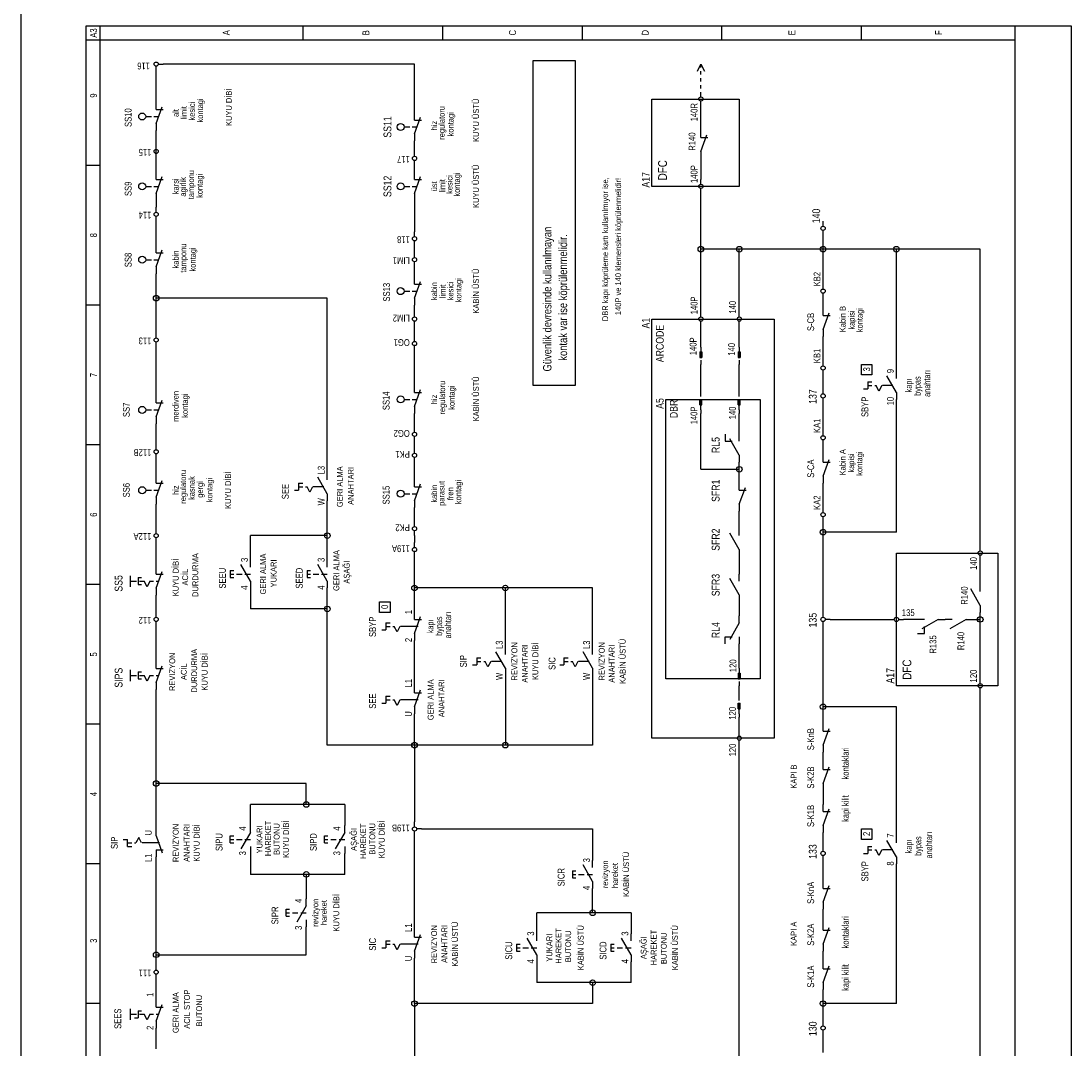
# Model space of a CAD drawing. Header units: centimetres. Extents: x 0 to 12309, y -30 to 2970.
# Tile 19 of 28: x 10194 to 10905, y 323 to 1019. Entities that reach past the tile are written whole.
import ezdxf
from ezdxf.enums import TextEntityAlignment as Align

# ---------------------------------------------------------------- set-up
doc = ezdxf.new("R2010")
doc.units = ezdxf.units.CM
for name, color, linetype in [('ASN-CERCEVE', 7, 'CONTINUOUS'), ('ASN-ELEKTRIK', 3, 'CONTINUOUS'), ('ASN-ELEKTRIK-YAZI', 4, 'CONTINUOUS')]:
    doc.layers.add(name, color=color, linetype=linetype)
doc.styles.get("Standard").update_dxf_attribs({"font": 'arial.ttf', "width": 0.8})

msp = doc.modelspace()

# ---------------------------------------------------------------- linework, layer by layer
at = {"layer": 'ASN-CERCEVE'}
msp.add_line((10193.9, 0), (10193.9, 2970), dxfattribs=at)
at = {"layer": 'ASN-ELEKTRIK'}
for p, q in [((10238.13, 70.2), (10238.13, 1015.95)), ((10238.13, 1015.95), (10904.89, 1015.95)), ((10247.59, 79.66), (10247.59, 1015.95)), ((10384.72, 1015.95), (10384.72, 1006.5)), ((10479.3, 1015.95), (10479.3, 1006.5)), ((10573.88, 1015.95), (10573.88, 1006.5)), ((10668.45, 1006.5), (10668.45, 1015.95)), ((10763.03, 1006.5), (10763.03, 1015.95)), ((10867.06, 70.2), (10867.06, 1015.95)), ((10904.89, 1015.95), (10904.89, 70.2)), ((10238.13, 1006.5), (10867.06, 1006.5)), ((10285.42, 985.22), (10285.42, 988.53)), ((10286.84, 989.94), (10290.15, 989.94)), ((10460.38, 989.94), (10290.15, 989.94)), ((10460.38, 956.84), (10460.38, 989.94)), ((10540.77, 772.42), (10540.77, 992.31)), ((10540.77, 992.31), (10569.15, 992.31)), ((10569.15, 992.31), (10569.15, 772.42)), ((10651.9, 985.22), (10654.26, 989.94)), ((10654.26, 987.58), (10654.26, 989.94)), ((10654.26, 989.94), (10656.63, 985.22)), ((10285.42, 963.94), (10285.42, 985.22)), ((10654.26, 982.85), (10654.26, 985.22)), ((10654.26, 978.12), (10654.26, 980.49)), ((10654.26, 973.39), (10654.26, 975.76)), ((10654.26, 967.72), (10654.26, 971.03)), ((10285.42, 959.21), (10285.42, 963.94)), ((10285.42, 949.75), (10289.55, 961.1)), ((10621.16, 907.19), (10621.16, 966.3)), ((10621.16, 966.3), (10680.27, 966.3)), ((10654.26, 961.57), (10654.26, 964.88)), ((10654.26, 945.02), (10654.26, 961.57)), ((10680.27, 966.3), (10680.27, 907.19)), ((10278.33, 954.48), (10282.22, 954.48)), ((10283.91, 954.48), (10287.14, 954.48)), ((10285.42, 959.21), (10290.15, 959.21)), ((10460.38, 952.11), (10460.38, 956.84)), ((10460.38, 942.66), (10464.52, 954.01)), ((10285.42, 949.75), (10285.42, 945.02)), ((10453.29, 947.39), (10457.18, 947.39)), ((10458.87, 947.39), (10462.11, 947.39)), ((10460.38, 952.11), (10465.11, 952.11)), ((10285.42, 935.56), (10285.42, 945.02)), ((10460.38, 942.66), (10460.38, 937.93)), ((10654.26, 940.29), (10654.26, 945.02)), ((10654.26, 930.84), (10658.39, 942.18)), ((10654.26, 940.29), (10658.99, 940.29)), ((10285.42, 932.25), (10285.42, 935.56)), ((10285.42, 926.11), (10285.42, 933.2)), ((10460.38, 930.84), (10460.38, 937.93)), ((10285.42, 926.11), (10285.42, 929.42)), ((10285.42, 916.65), (10285.42, 926.11)), ((10460.38, 927.52), (10460.38, 930.84)), ((10460.38, 921.38), (10460.38, 924.69)), ((10654.26, 930.84), (10654.26, 926.11)), ((10654.26, 926.11), (10654.26, 911.92)), ((10247.59, 921.38), (10238.13, 921.38)), ((10460.38, 916.65), (10460.38, 921.38)), ((10285.42, 911.92), (10285.42, 916.65)), ((10285.42, 902.46), (10289.55, 913.81)), ((10285.42, 911.92), (10290.15, 911.92)), ((10460.38, 911.92), (10460.38, 916.65)), ((10460.38, 902.46), (10464.52, 913.81)), ((10460.38, 911.92), (10465.11, 911.92)), ((10654.26, 908.61), (10654.26, 911.92)), ((10278.33, 907.19), (10282.22, 907.19)), ((10283.91, 907.19), (10287.14, 907.19)), ((10453.29, 907.19), (10457.18, 907.19)), ((10458.87, 907.19), (10462.11, 907.19)), ((10680.27, 907.19), (10621.16, 907.19)), ((10654.26, 902.46), (10654.26, 905.77)), ((10285.42, 902.46), (10285.42, 897.73)), ((10285.42, 897.73), (10285.42, 893)), ((10460.38, 902.46), (10460.38, 897.73)), ((10460.38, 897.73), (10460.38, 876.45)), ((10654.26, 864.63), (10654.26, 902.46)), ((10285.42, 889.69), (10285.42, 893)), ((10285.42, 883.55), (10285.42, 886.86)), ((10285.42, 867), (10285.42, 883.55)), ((10285.42, 867), (10285.42, 883.55)), ((10737.02, 880.24), (10737.02, 883.55)), ((10460.38, 873.14), (10460.38, 876.45)), ((10737.02, 874.09), (10737.02, 877.4)), ((10460.38, 867), (10460.38, 870.31)), ((10737.02, 864.63), (10737.02, 874.09)), ((10285.42, 862.27), (10285.42, 867)), ((10285.42, 852.81), (10289.55, 864.16)), ((10285.42, 862.27), (10290.15, 862.27)), ((10460.38, 862.27), (10460.38, 867)), ((10460.38, 858.96), (10460.38, 862.27)), ((10654.26, 822.07), (10654.26, 864.63)), ((10680.27, 864.63), (10654.26, 864.63)), ((10680.27, 822.07), (10680.27, 864.63)), ((10737.02, 864.63), (10680.27, 864.63)), ((10737.02, 840.99), (10737.02, 864.63)), ((10786.67, 864.63), (10737.02, 864.63)), ((10786.67, 781.88), (10786.67, 864.63)), ((10843.42, 864.63), (10786.67, 864.63)), ((10843.42, 663.66), (10843.42, 864.63)), ((10278.33, 857.54), (10282.22, 857.54)), ((10283.91, 857.54), (10287.14, 857.54)), ((10460.38, 852.81), (10460.38, 856.12)), ((10285.42, 852.81), (10285.42, 848.08)), ((10285.42, 831.53), (10285.42, 848.08)), ((10460.38, 845.72), (10460.38, 852.81)), ((10460.38, 840.99), (10460.38, 845.72)), ((10460.38, 831.53), (10464.52, 842.88)), ((10460.38, 840.99), (10465.11, 840.99)), ((10737.02, 837.68), (10737.02, 840.99)), ((10453.29, 836.26), (10457.18, 836.26)), ((10458.87, 836.26), (10462.11, 836.26)), ((10737.02, 831.53), (10737.02, 834.84)), ((10247.59, 826.8), (10238.13, 826.8)), ((10401.27, 831.53), (10285.42, 831.53)), ((10285.42, 807.89), (10285.42, 831.53)), ((10401.27, 713.31), (10401.27, 831.53)), ((10460.38, 831.53), (10460.38, 826.8)), ((10460.38, 822.07), (10460.38, 826.8)), ((10737.02, 824.44), (10737.02, 831.53)), ((10460.38, 818.76), (10460.38, 822.07)), ((10654.26, 818.76), (10654.26, 822.07)), ((10680.27, 818.76), (10680.27, 822.07)), ((10737.02, 819.71), (10737.02, 824.44)), ((10737.02, 810.25), (10741.15, 821.6)), ((10737.02, 819.71), (10741.75, 819.71)), ((10460.38, 812.62), (10460.38, 815.93)), ((10460.38, 805.52), (10460.38, 812.62)), ((10621.16, 533.62), (10621.16, 817.34)), ((10621.16, 817.34), (10703.92, 817.34)), ((10654.26, 812.62), (10654.26, 815.93)), ((10654.26, 800.79), (10654.26, 812.62)), ((10680.27, 812.62), (10680.27, 815.93)), ((10680.27, 800.79), (10680.27, 812.62)), ((10703.92, 817.34), (10703.92, 533.62)), ((10285.42, 804.58), (10285.42, 807.89)), ((10460.38, 802.21), (10460.38, 805.52)), ((10737.02, 810.25), (10737.02, 805.52)), ((10737.02, 788.97), (10737.02, 805.52)), ((10285.42, 798.43), (10285.42, 801.74)), ((10285.42, 765.33), (10285.42, 798.43)), ((10460.38, 796.07), (10460.38, 799.38)), ((10654.26, 798.43), (10654.26, 800.79)), ((10654.26, 798.43), (10654.26, 791.34)), ((10680.27, 798.43), (10680.27, 800.79)), ((10680.27, 798.43), (10680.27, 791.34)), ((10460.38, 772.42), (10460.38, 796.07)), ((10653.55, 795.12), (10653.55, 791.34)), ((10653.55, 795.12), (10654.97, 795.12)), ((10653.55, 791.34), (10654.97, 791.34)), ((10653.79, 795.12), (10653.79, 791.34)), ((10654.03, 795.12), (10654.03, 791.34)), ((10654.26, 789.44), (10654.26, 786.61)), ((10654.5, 795.12), (10654.5, 791.34)), ((10654.74, 795.12), (10654.74, 791.34)), ((10654.97, 795.12), (10654.97, 791.34)), ((10679.56, 795.12), (10679.56, 791.34)), ((10679.56, 795.12), (10680.98, 795.12)), ((10679.56, 791.34), (10680.98, 791.34)), ((10679.8, 795.12), (10679.8, 791.34)), ((10680.04, 795.12), (10680.04, 791.34)), ((10680.27, 789.44), (10680.27, 786.61)), ((10680.51, 795.12), (10680.51, 791.34)), ((10680.75, 795.12), (10680.75, 791.34)), ((10680.98, 795.12), (10680.98, 791.34)), ((10654.26, 767.69), (10654.26, 786.61)), ((10680.27, 767.69), (10680.27, 786.61)), ((10737.02, 785.66), (10737.02, 788.97)), ((10737.02, 779.51), (10737.02, 782.82)), ((10763.03, 779.51), (10763.03, 786.61)), ((10763.03, 786.61), (10770.12, 786.61)), ((10770.12, 786.61), (10770.12, 779.51)), ((10737.02, 770.06), (10737.02, 779.51)), ((10770.12, 779.51), (10763.03, 779.51)), ((10786.67, 767.69), (10780.21, 778.88)), ((10786.67, 777.15), (10786.67, 781.88)), ((10460.38, 767.69), (10460.38, 772.42)), ((10460.38, 758.23), (10464.52, 769.58)), ((10569.15, 772.42), (10540.77, 772.42)), ((10737.02, 766.75), (10737.02, 770.06)), ((10764.44, 770.06), (10767.28, 770.06)), ((10767.28, 774.79), (10770.12, 774.79)), ((10767.28, 774.79), (10767.28, 770.06)), ((10767.28, 772.42), (10770.12, 772.42)), ((10772.01, 772.42), (10772.96, 772.42)), ((10774.85, 768.64), (10772.96, 772.42)), ((10776.74, 772.42), (10774.85, 768.64)), ((10784.31, 772.42), (10777.21, 772.42)), ((10285.42, 760.6), (10285.42, 765.33)), ((10285.42, 751.14), (10289.55, 762.49)), ((10453.29, 762.96), (10457.18, 762.96)), ((10458.87, 762.96), (10462.11, 762.96)), ((10460.38, 767.69), (10465.11, 767.69)), ((10630.62, 573.81), (10630.62, 762.96)), ((10630.62, 762.96), (10694.46, 762.96)), ((10653.55, 762.96), (10654.97, 762.96)), ((10653.55, 759.18), (10653.55, 762.96)), ((10653.79, 759.18), (10653.79, 762.96)), ((10654.03, 759.18), (10654.03, 762.96)), ((10654.26, 764.86), (10654.26, 767.69)), ((10654.26, 755.87), (10654.26, 762.96)), ((10654.5, 759.18), (10654.5, 762.96)), ((10654.74, 759.18), (10654.74, 762.96)), ((10654.97, 759.18), (10654.97, 762.96)), ((10679.56, 762.96), (10680.98, 762.96)), ((10679.56, 759.18), (10679.56, 762.96)), ((10679.8, 759.18), (10679.8, 762.96)), ((10680.04, 759.18), (10680.04, 762.96)), ((10680.27, 764.86), (10680.27, 767.69)), ((10680.27, 755.87), (10680.27, 762.96)), ((10680.51, 759.18), (10680.51, 762.96)), ((10680.75, 759.18), (10680.75, 762.96)), ((10680.98, 759.18), (10680.98, 762.96)), ((10694.46, 762.96), (10694.46, 573.81)), ((10737.02, 760.6), (10737.02, 763.91)), ((10786.67, 767.69), (10786.67, 762.96)), ((10786.67, 673.12), (10786.67, 762.96)), ((10278.33, 755.87), (10282.22, 755.87)), ((10283.91, 755.87), (10287.14, 755.87)), ((10285.42, 760.6), (10290.15, 760.6)), ((10460.38, 758.23), (10460.38, 753.51)), ((10653.55, 759.18), (10654.97, 759.18)), ((10654.26, 755.87), (10654.26, 753.51)), ((10679.56, 759.18), (10680.98, 759.18)), ((10680.27, 755.87), (10680.27, 753.51)), ((10737.02, 741.68), (10737.02, 760.6)), ((10285.42, 751.14), (10285.42, 746.41)), ((10460.38, 744.05), (10460.38, 753.51)), ((10654.26, 715.68), (10654.26, 753.51)), ((10680.27, 739.32), (10680.27, 753.51)), ((10285.42, 732.23), (10285.42, 746.41)), ((10460.38, 740.74), (10460.38, 744.05)), ((10737.02, 738.37), (10737.02, 741.68)), ((10460.38, 734.59), (10460.38, 737.9)), ((10460.38, 729.86), (10460.38, 734.59)), ((10670.81, 739.32), (10670.81, 734.59)), ((10670.81, 734.59), (10675.54, 734.59)), ((10680.27, 725.13), (10673.81, 736.32)), ((10680.27, 734.59), (10680.27, 739.32)), ((10737.02, 732.23), (10737.02, 735.54)), ((10247.59, 732.23), (10238.13, 732.23)), ((10285.42, 728.92), (10285.42, 732.23)), ((10285.42, 722.77), (10285.42, 726.08)), ((10460.38, 726.55), (10460.38, 729.86)), ((10737.02, 725.13), (10737.02, 732.23)), ((10285.42, 710.95), (10285.42, 722.77)), ((10460.38, 720.4), (10460.38, 723.71)), ((10460.38, 708.58), (10460.38, 720.4)), ((10680.27, 725.13), (10680.27, 720.4)), ((10680.27, 715.68), (10680.27, 720.4)), ((10737.02, 720.4), (10737.02, 725.13)), ((10737.02, 710.95), (10741.15, 722.3)), ((10737.02, 720.4), (10741.75, 720.4)), ((10401.27, 708.58), (10401.27, 713.31)), ((10654.26, 715.68), (10680.27, 715.68)), ((10680.27, 706.22), (10680.27, 715.68)), ((10285.42, 706.22), (10285.42, 710.95)), ((10285.42, 696.76), (10289.55, 708.11)), ((10285.42, 706.22), (10290.15, 706.22)), ((10381.89, 706.22), (10384.72, 706.22)), ((10381.89, 706.22), (10381.89, 701.49)), ((10401.27, 699.13), (10394.82, 710.31)), ((10460.38, 703.85), (10460.38, 708.58)), ((10460.38, 694.4), (10464.52, 705.75)), ((10680.27, 701.49), (10680.27, 706.22)), ((10737.02, 710.95), (10737.02, 706.22)), ((10737.02, 689.67), (10737.02, 706.22)), ((10278.33, 701.49), (10282.22, 701.49)), ((10283.91, 701.49), (10287.14, 701.49)), ((10379.05, 701.49), (10381.89, 701.49)), ((10381.89, 703.85), (10384.72, 703.85)), ((10386.62, 703.85), (10387.56, 703.85)), ((10389.45, 700.07), (10387.56, 703.85)), ((10391.34, 703.85), (10389.45, 700.07)), ((10398.91, 703.85), (10391.82, 703.85)), ((10401.27, 699.13), (10401.27, 694.4)), ((10453.29, 699.13), (10457.18, 699.13)), ((10458.87, 699.13), (10462.11, 699.13)), ((10460.38, 703.85), (10465.11, 703.85)), ((10680.27, 692.03), (10684.4, 703.38)), ((10680.27, 701.49), (10685, 701.49)), ((10285.42, 696.76), (10285.42, 692.03)), ((10285.42, 675.48), (10285.42, 692.03)), ((10401.27, 670.75), (10401.27, 694.4)), ((10460.38, 694.4), (10460.38, 689.67)), ((10460.38, 680.21), (10460.38, 689.67)), ((10680.27, 692.03), (10680.27, 687.3)), ((10737.02, 686.36), (10737.02, 689.67)), ((10680.27, 675.48), (10680.27, 687.3)), ((10737.02, 680.21), (10737.02, 683.52)), ((10285.42, 672.17), (10285.42, 675.48)), ((10460.38, 676.9), (10460.38, 680.21)), ((10680.27, 670.75), (10680.27, 675.48)), ((10737.02, 673.12), (10737.02, 680.21)), ((10285.42, 666.02), (10285.42, 669.33)), ((10349.26, 654.2), (10349.26, 670.75)), ((10401.27, 670.75), (10349.26, 670.75)), ((10401.27, 654.2), (10401.27, 670.75)), ((10460.38, 670.75), (10460.38, 674.06)), ((10460.38, 670.75), (10460.38, 666.02)), ((10680.27, 661.3), (10673.81, 672.48)), ((10786.67, 673.12), (10737.02, 673.12)), ((10737.02, 618.74), (10737.02, 673.12)), ((10285.42, 649.38), (10285.42, 666.02)), ((10460.38, 662.71), (10460.38, 666.02)), ((10680.27, 661.3), (10680.27, 656.57)), ((10843.42, 660.35), (10843.42, 663.66)), ((10349.26, 649.47), (10349.26, 654.2)), ((10401.27, 649.47), (10401.27, 654.2)), ((10460.38, 656.57), (10460.38, 659.88)), ((10460.38, 635.29), (10460.38, 656.57)), ((10680.27, 656.57), (10680.27, 644.74)), ((10786.67, 569.08), (10786.67, 658.93)), ((10786.67, 658.93), (10855.24, 658.93)), ((10843.42, 654.2), (10843.42, 657.51)), ((10843.42, 637.65), (10843.42, 654.2)), ((10855.24, 658.93), (10855.24, 569.08)), ((10285.42, 644.65), (10285.42, 649.38)), ((10335.55, 647.11), (10337.91, 647.11)), ((10335.55, 647.11), (10335.55, 642.38)), ((10349.26, 640.02), (10342.8, 651.2)), ((10387.56, 647.11), (10389.93, 647.11)), ((10387.56, 647.11), (10387.56, 642.38)), ((10401.27, 640.02), (10394.82, 651.2)), ((10268, 636.06), (10268, 643.62)), ((10268.02, 639.92), (10272.18, 639.92)), ((10273.13, 642.29), (10275.49, 642.29)), ((10273.13, 642.29), (10273.13, 637.56)), ((10274.07, 639.92), (10277.38, 639.92)), ((10279.27, 636.14), (10277.38, 639.92)), ((10281.16, 639.92), (10279.27, 636.14)), ((10281.16, 639.92), (10283.53, 639.92)), ((10285.42, 635.19), (10289.55, 646.54)), ((10285.42, 644.65), (10290.15, 644.65)), ((10285.42, 639.92), (10287.12, 639.92)), ((10335.55, 644.74), (10337.91, 644.74)), ((10335.55, 642.38), (10337.91, 642.38)), ((10339.8, 644.74), (10343.58, 644.74)), ((10345.48, 644.74), (10349.26, 644.74)), ((10349.26, 640.02), (10349.26, 635.29)), ((10387.56, 644.74), (10389.93, 644.74)), ((10387.56, 642.38), (10389.93, 642.38)), ((10391.82, 644.74), (10395.6, 644.74)), ((10397.49, 644.74), (10401.27, 644.74)), ((10401.27, 640.02), (10401.27, 635.29)), ((10680.27, 630.56), (10673.81, 641.75)), ((10680.27, 640.02), (10680.27, 644.74)), ((10247.59, 637.65), (10238.13, 637.65)), ((10273.13, 637.56), (10275.49, 637.56)), ((10285.42, 635.19), (10285.42, 630.46)), ((10349.26, 635.29), (10349.26, 621.1)), ((10401.27, 621.1), (10401.27, 635.29)), ((10460.38, 618.74), (10460.38, 635.29)), ((10521.86, 635.29), (10460.38, 635.29)), ((10580.97, 635.29), (10521.86, 635.29)), ((10521.86, 595.09), (10521.86, 635.29)), ((10580.97, 595.09), (10580.97, 635.29)), ((10843.42, 623.46), (10836.96, 634.65)), ((10843.42, 632.92), (10843.42, 637.65)), ((10285.42, 618.74), (10285.42, 630.46)), ((10436.74, 618.74), (10436.74, 625.83)), ((10436.74, 625.83), (10443.83, 625.83)), ((10443.83, 625.83), (10443.83, 618.74)), ((10680.27, 630.56), (10680.27, 625.83)), ((10680.27, 625.83), (10680.27, 616.37)), ((10285.42, 615.43), (10285.42, 618.74)), ((10401.27, 621.1), (10349.26, 621.1)), ((10401.27, 528.89), (10401.27, 621.1)), ((10443.83, 618.74), (10436.74, 618.74)), ((10460.38, 614.01), (10460.38, 618.74)), ((10737.02, 615.43), (10737.02, 618.74)), ((10843.42, 623.46), (10843.42, 618.74)), ((10843.42, 614.01), (10843.42, 618.74)), ((10285.42, 609.28), (10285.42, 612.59)), ((10441, 611.64), (10443.83, 611.64)), ((10441, 611.64), (10441, 606.91)), ((10460.38, 604.55), (10464.52, 615.9)), ((10460.38, 614.01), (10465.11, 614.01)), ((10680.27, 611.64), (10673.81, 600.45)), ((10680.27, 611.64), (10680.27, 616.37)), ((10737.02, 609.28), (10737.02, 612.59)), ((10741.75, 614.01), (10738.44, 614.01)), ((10741.75, 614.01), (10781.94, 614.01)), ((10781.94, 614.01), (10785.25, 614.01)), ((10788.09, 614.01), (10791.4, 614.01)), ((10800.86, 614.01), (10791.4, 614.01)), ((10805.58, 614.01), (10800.86, 614.01)), ((10815.04, 614.01), (10803.85, 607.55)), ((10815.04, 614.01), (10819.77, 614.01)), ((10824.5, 614.01), (10819.77, 614.01)), ((10833.96, 614.01), (10822.77, 607.55)), ((10833.96, 614.01), (10838.69, 614.01)), ((10838.69, 614.01), (10843.42, 614.01)), ((10843.42, 573.81), (10843.42, 614.01)), ((10285.42, 585.54), (10285.42, 609.28)), ((10438.16, 606.91), (10441, 606.91)), ((10441, 609.28), (10443.83, 609.28)), ((10445.73, 609.28), (10446.67, 609.28)), ((10448.56, 605.5), (10446.67, 609.28)), ((10450.45, 609.28), (10448.56, 605.5)), ((10462.75, 609.28), (10450.93, 609.28)), ((10460.38, 604.55), (10460.38, 599.82)), ((10737.02, 554.9), (10737.02, 609.28)), ((10800.86, 604.55), (10805.58, 604.55)), ((10805.58, 604.55), (10805.58, 609.28)), ((10460.38, 569.08), (10460.38, 599.82)), ((10670.81, 597.46), (10670.81, 602.19)), ((10670.81, 602.19), (10675.54, 602.19)), ((10680.27, 602.19), (10680.27, 597.46)), ((10680.27, 583.27), (10680.27, 597.46)), ((10521.86, 580.91), (10515.4, 592.09)), ((10521.86, 590.36), (10521.86, 595.09)), ((10580.97, 580.91), (10574.51, 592.09)), ((10580.97, 590.36), (10580.97, 595.09)), ((10285.42, 580.81), (10285.42, 585.54)), ((10499.63, 583.27), (10502.47, 583.27)), ((10502.47, 588), (10505.31, 588)), ((10502.47, 588), (10502.47, 583.27)), ((10502.47, 585.63), (10505.31, 585.63)), ((10507.2, 585.63), (10508.15, 585.63)), ((10510.04, 581.85), (10508.15, 585.63)), ((10511.93, 585.63), (10510.04, 581.85)), ((10519.49, 585.63), (10512.4, 585.63)), ((10558.74, 583.27), (10561.58, 583.27)), ((10561.58, 588), (10564.42, 588)), ((10561.58, 588), (10561.58, 583.27)), ((10561.58, 585.63), (10564.42, 585.63)), ((10566.31, 585.63), (10567.25, 585.63)), ((10569.15, 581.85), (10567.25, 585.63)), ((10571.04, 585.63), (10569.15, 581.85)), ((10578.6, 585.63), (10571.51, 585.63)), ((10680.27, 580.91), (10680.27, 583.27)), ((10268, 572.22), (10268, 579.79)), ((10268.02, 576.08), (10272.18, 576.08)), ((10273.13, 578.45), (10275.49, 578.45)), ((10273.13, 578.45), (10273.13, 573.72)), ((10274.07, 576.08), (10277.38, 576.08)), ((10279.27, 572.3), (10277.38, 576.08)), ((10281.16, 576.08), (10279.27, 572.3)), ((10281.16, 576.08), (10283.53, 576.08)), ((10285.42, 571.35), (10289.55, 582.7)), ((10285.42, 580.81), (10290.15, 580.81)), ((10285.42, 576.08), (10287.12, 576.08)), ((10521.86, 580.91), (10521.86, 576.18)), ((10521.86, 576.18), (10521.86, 528.89)), ((10580.97, 580.91), (10580.97, 576.18)), ((10580.97, 576.18), (10580.97, 528.89)), ((10679.56, 577.6), (10679.56, 573.81)), ((10679.56, 577.6), (10680.98, 577.6)), ((10679.8, 577.6), (10679.8, 573.81)), ((10680.04, 577.6), (10680.04, 573.81)), ((10680.27, 580.91), (10680.27, 573.81)), ((10680.51, 577.6), (10680.51, 573.81)), ((10680.75, 577.6), (10680.75, 573.81)), ((10680.98, 577.6), (10680.98, 573.81)), ((10273.13, 573.72), (10275.49, 573.72)), ((10285.42, 571.35), (10285.42, 566.63)), ((10460.38, 564.36), (10460.38, 569.08)), ((10694.46, 573.81), (10630.62, 573.81)), ((10679.56, 573.81), (10680.98, 573.81)), ((10680.27, 571.92), (10680.27, 569.08)), ((10680.27, 561.99), (10680.27, 569.08)), ((10855.24, 569.08), (10786.67, 569.08)), ((10843.42, 570.5), (10843.42, 573.81)), ((10285.42, 502.88), (10285.42, 566.63)), ((10441, 561.99), (10443.83, 561.99)), ((10441, 561.99), (10441, 557.26)), ((10460.38, 554.9), (10464.52, 566.25)), ((10460.38, 564.36), (10465.11, 564.36)), ((10680.27, 559.15), (10680.27, 561.99)), ((10843.42, 564.36), (10843.42, 567.67)), ((10843.42, 117.49), (10843.42, 564.36)), ((10438.16, 557.26), (10441, 557.26)), ((10441, 559.63), (10443.83, 559.63)), ((10445.73, 559.63), (10446.67, 559.63)), ((10448.56, 555.84), (10446.67, 559.63)), ((10450.45, 559.63), (10448.56, 555.84)), ((10462.75, 559.63), (10450.93, 559.63)), ((10460.38, 554.9), (10460.38, 550.17)), ((10679.56, 557.26), (10680.98, 557.26)), ((10679.56, 553.48), (10679.56, 557.26)), ((10679.8, 553.48), (10679.8, 557.26)), ((10680.04, 553.48), (10680.04, 557.26)), ((10680.27, 550.17), (10680.27, 557.26)), ((10680.51, 553.48), (10680.51, 557.26)), ((10680.75, 553.48), (10680.75, 557.26)), ((10680.98, 553.48), (10680.98, 557.26)), ((10786.67, 554.9), (10737.02, 554.9)), ((10737.02, 543.08), (10737.02, 554.9)), ((10786.67, 467.42), (10786.67, 554.9)), ((10460.38, 528.89), (10460.38, 550.17)), ((10460.38, 528.89), (10460.38, 550.17)), ((10460.38, 528.89), (10460.38, 550.17)), ((10679.56, 553.48), (10680.98, 553.48)), ((10680.27, 550.17), (10680.27, 547.8)), ((10680.27, 538.35), (10680.27, 547.8)), ((10247.59, 543.08), (10238.13, 543.08)), ((10737.02, 538.35), (10737.02, 543.08)), ((10703.92, 533.62), (10621.16, 533.62)), ((10680.27, 535.04), (10680.27, 538.35)), ((10737.02, 528.89), (10741.15, 540.24)), ((10737.02, 538.35), (10741.75, 538.35)), ((10460.38, 528.89), (10401.27, 528.89)), ((10521.86, 528.89), (10460.38, 528.89)), ((10460.38, 528.89), (10460.38, 476.87)), ((10580.97, 528.89), (10521.86, 528.89)), ((10680.27, 528.89), (10680.27, 532.2)), ((10680.27, 117.49), (10680.27, 528.89)), ((10737.02, 528.89), (10737.02, 524.16)), ((10737.02, 517.07), (10737.02, 524.16)), ((10737.02, 512.34), (10737.02, 517.07)), ((10737.02, 502.88), (10741.15, 514.23)), ((10737.02, 512.34), (10741.75, 512.34)), ((10387.09, 502.88), (10285.42, 502.88)), ((10285.42, 472.14), (10285.42, 502.88)), ((10387.09, 488.69), (10387.09, 502.88)), ((10737.02, 502.88), (10737.02, 498.15)), ((10737.02, 498.15), (10737.02, 488.69)), ((10349.26, 474.51), (10349.26, 488.69)), ((10387.09, 488.69), (10349.26, 488.69)), ((10413.1, 488.69), (10387.09, 488.69)), ((10413.1, 488.69), (10413.1, 474.51)), ((10737.02, 483.97), (10737.02, 488.69)), ((10737.02, 474.51), (10741.15, 485.86)), ((10737.02, 483.97), (10741.75, 483.97)), ((10460.38, 473.56), (10460.38, 476.87)), ((10285.42, 467.42), (10285.42, 472.14)), ((10349.26, 469.78), (10342.8, 458.59)), ((10349.26, 469.78), (10349.26, 474.51)), ((10413.1, 469.78), (10406.64, 458.59)), ((10413.1, 469.78), (10413.1, 474.51)), ((10460.38, 467.42), (10460.38, 470.73)), ((10465.11, 472.14), (10461.8, 472.14)), ((10465.11, 472.14), (10580.97, 472.14)), ((10580.97, 472.14), (10580.97, 450.86)), ((10737.02, 474.51), (10737.02, 469.78)), ((10737.02, 460.32), (10737.02, 469.78)), ((10763.03, 465.05), (10763.03, 472.14)), ((10763.03, 472.14), (10770.12, 472.14)), ((10770.12, 472.14), (10770.12, 465.05)), ((10263.19, 465.05), (10266.03, 465.05)), ((10266.03, 460.32), (10266.03, 465.05)), ((10266.03, 462.69), (10268.87, 462.69)), ((10270.76, 462.69), (10271.71, 462.69)), ((10273.6, 466.47), (10271.71, 462.69)), ((10275.49, 462.69), (10273.6, 466.47)), ((10287.78, 462.69), (10275.96, 462.69)), ((10285.42, 467.42), (10289.55, 456.07)), ((10335.55, 467.42), (10337.91, 467.42)), ((10335.55, 462.69), (10335.55, 467.42)), ((10335.55, 465.05), (10337.91, 465.05)), ((10335.55, 462.69), (10337.91, 462.69)), ((10339.8, 465.05), (10343.58, 465.05)), ((10345.48, 465.05), (10349.26, 465.05)), ((10399.38, 467.42), (10401.75, 467.42)), ((10399.38, 462.69), (10399.38, 467.42)), ((10399.38, 465.05), (10401.75, 465.05)), ((10399.38, 462.69), (10401.75, 462.69)), ((10403.64, 465.05), (10407.42, 465.05)), ((10409.31, 465.05), (10413.1, 465.05)), ((10460.38, 403.58), (10460.38, 467.42)), ((10770.12, 465.05), (10763.03, 465.05)), ((10786.67, 453.23), (10780.21, 464.42)), ((10786.67, 462.69), (10786.67, 467.42)), ((10266.03, 460.32), (10268.87, 460.32)), ((10285.42, 457.96), (10285.42, 453.23)), ((10285.42, 457.96), (10290.15, 457.96)), ((10349.26, 460.32), (10349.26, 455.59)), ((10349.26, 455.59), (10349.26, 441.41)), ((10413.1, 460.32), (10413.1, 455.59)), ((10413.1, 441.41), (10413.1, 455.59)), ((10737.02, 457.01), (10737.02, 460.32)), ((10764.44, 455.59), (10767.28, 455.59)), ((10767.28, 460.32), (10770.12, 460.32)), ((10767.28, 460.32), (10767.28, 455.59)), ((10767.28, 457.96), (10770.12, 457.96)), ((10772.01, 457.96), (10772.96, 457.96)), ((10774.85, 454.17), (10772.96, 457.96)), ((10776.74, 457.96), (10774.85, 454.17)), ((10784.31, 457.96), (10777.21, 457.96)), ((10247.59, 448.5), (10238.13, 448.5)), ((10285.42, 387.03), (10285.42, 453.23)), ((10580.97, 446.14), (10580.97, 450.86)), ((10737.02, 450.86), (10737.02, 454.17)), ((10737.02, 436.68), (10737.02, 450.86)), ((10786.67, 453.23), (10786.67, 448.5)), ((10786.67, 353.92), (10786.67, 448.5)), ((10387.09, 441.41), (10349.26, 441.41)), ((10387.09, 441.41), (10387.09, 424.86)), ((10413.1, 441.41), (10387.09, 441.41)), ((10567.25, 443.77), (10569.62, 443.77)), ((10567.25, 443.77), (10567.25, 439.04)), ((10567.25, 441.41), (10569.62, 441.41)), ((10571.51, 441.41), (10575.29, 441.41)), ((10580.97, 436.68), (10574.51, 447.87)), ((10577.19, 441.41), (10580.97, 441.41)), ((10567.25, 439.04), (10569.62, 439.04)), ((10580.97, 436.68), (10580.97, 431.95)), ((10737.02, 431.95), (10737.02, 436.68)), ((10737.02, 422.49), (10741.15, 433.84)), ((10580.97, 415.4), (10580.97, 431.95)), ((10737.02, 431.95), (10741.75, 431.95)), ((10387.09, 420.13), (10380.63, 408.94)), ((10387.09, 420.13), (10387.09, 424.86)), ((10737.02, 422.49), (10737.02, 417.76)), ((10373.38, 417.76), (10375.74, 417.76)), ((10373.38, 413.03), (10373.38, 417.76)), ((10373.38, 415.4), (10375.74, 415.4)), ((10373.38, 413.03), (10375.74, 413.03)), ((10377.63, 415.4), (10381.41, 415.4)), ((10383.31, 415.4), (10387.09, 415.4)), ((10543.14, 401.21), (10543.14, 415.4)), ((10580.97, 415.4), (10543.14, 415.4)), ((10606.98, 415.4), (10580.97, 415.4)), ((10606.98, 415.4), (10606.98, 401.21)), ((10737.02, 408.31), (10737.02, 417.76)), ((10387.09, 410.67), (10387.09, 405.94)), ((10387.09, 387.03), (10387.09, 405.94)), ((10737.02, 403.58), (10737.02, 408.31)), ((10737.02, 394.12), (10741.15, 405.47)), ((10460.38, 398.85), (10460.38, 403.58)), ((10460.38, 389.39), (10464.52, 400.74)), ((10460.38, 398.85), (10465.11, 398.85)), ((10543.14, 387.03), (10536.68, 398.21)), ((10543.14, 396.48), (10543.14, 401.21)), ((10606.98, 387.03), (10600.52, 398.21)), ((10606.98, 396.48), (10606.98, 401.21)), ((10737.02, 403.58), (10741.75, 403.58)), ((10438.16, 391.76), (10441, 391.76)), ((10441, 396.48), (10443.83, 396.48)), ((10441, 396.48), (10441, 391.76)), ((10441, 394.12), (10443.83, 394.12)), ((10445.73, 394.12), (10446.67, 394.12)), ((10448.56, 390.34), (10446.67, 394.12)), ((10450.45, 394.12), (10448.56, 390.34)), ((10462.75, 394.12), (10450.93, 394.12)), ((10529.42, 394.12), (10531.79, 394.12)), ((10529.42, 394.12), (10529.42, 389.39)), ((10529.42, 391.76), (10531.79, 391.76)), ((10533.68, 391.76), (10537.46, 391.76)), ((10539.36, 391.76), (10543.14, 391.76)), ((10593.26, 394.12), (10595.63, 394.12)), ((10593.26, 394.12), (10593.26, 389.39)), ((10593.26, 391.76), (10595.63, 391.76)), ((10597.52, 391.76), (10601.3, 391.76)), ((10603.19, 391.76), (10606.98, 391.76)), ((10737.02, 394.12), (10737.02, 389.39)), ((10285.42, 387.03), (10387.09, 387.03)), ((10285.42, 379.93), (10285.42, 387.03)), ((10285.42, 379.93), (10285.42, 387.03)), ((10460.38, 389.39), (10460.38, 384.66)), ((10460.38, 353.92), (10460.38, 384.66)), ((10529.42, 389.39), (10531.79, 389.39)), ((10543.14, 387.03), (10543.14, 382.3)), ((10593.26, 389.39), (10595.63, 389.39)), ((10606.98, 387.03), (10606.98, 382.3)), ((10737.02, 382.3), (10737.02, 389.39)), ((10285.42, 376.62), (10285.42, 379.93)), ((10285.42, 377.57), (10285.42, 379.93)), ((10543.14, 382.3), (10543.14, 368.11)), ((10606.98, 368.11), (10606.98, 382.3)), ((10737.02, 377.57), (10737.02, 382.3)), ((10737.02, 368.11), (10741.15, 379.46)), ((10737.02, 377.57), (10741.75, 377.57)), ((10285.42, 370.48), (10285.42, 373.79)), ((10285.42, 356.19), (10285.42, 370.48)), ((10580.97, 368.11), (10543.14, 368.11)), ((10580.97, 368.11), (10580.97, 353.92)), ((10606.98, 368.11), (10580.97, 368.11)), ((10737.02, 368.11), (10737.02, 363.38)), ((10737.02, 353.92), (10737.02, 363.38)), ((10285.42, 351.47), (10285.42, 356.19)), ((10247.59, 353.92), (10238.13, 353.92)), ((10268, 342.87), (10268, 350.44)), ((10273.13, 349.1), (10275.49, 349.1)), ((10273.13, 349.1), (10273.13, 344.37)), ((10285.42, 342.01), (10289.55, 353.36)), ((10285.42, 351.47), (10290.15, 351.47)), ((10580.97, 353.92), (10460.38, 353.92)), ((10460.38, 353.92), (10460.38, 294.72)), ((10786.67, 353.92), (10737.02, 353.92)), ((10737.02, 342.1), (10737.02, 353.92)), ((10268.02, 346.74), (10272.18, 346.74)), ((10270.76, 344.37), (10273.13, 344.37)), ((10274.07, 346.74), (10277.38, 346.74)), ((10279.27, 342.95), (10277.38, 346.74)), ((10281.16, 346.74), (10279.27, 342.95)), ((10281.16, 346.74), (10283.53, 346.74)), ((10285.42, 346.74), (10287.12, 346.74)), ((10285.42, 342.01), (10285.42, 337.28)), ((10737.02, 338.79), (10737.02, 342.1)), ((10285.42, 323.19), (10285.42, 337.28)), ((10737.02, 332.65), (10737.02, 335.96)), ((10737.02, 320.82), (10737.02, 332.65))]:
    msp.add_line(p, q, dxfattribs=at)
for centre, radius in [((10285.42, 989.94), 1.42), ((10654.26, 966.3), 1.42), ((10275.96, 954.48), 2.36), ((10450.93, 947.39), 2.36), ((10285.42, 930.84), 1.42), ((10460.38, 926.11), 1.42), ((10275.96, 907.19), 2.36), ((10450.93, 907.19), 2.36), ((10654.26, 907.19), 1.42), ((10285.42, 888.28), 1.42), ((10737.02, 878.82), 1.42), ((10460.38, 871.73), 1.42), ((10654.26, 864.63), 1.89), ((10680.27, 864.63), 1.89), ((10737.02, 864.63), 1.89), ((10786.67, 864.63), 1.89), ((10275.96, 857.54), 2.36), ((10460.38, 857.54), 1.42), ((10285.42, 831.53), 1.89), ((10450.93, 836.26), 2.36), ((10737.02, 836.26), 1.42), ((10460.38, 817.34), 1.42), ((10654.26, 817.34), 1.42), ((10680.27, 817.34), 1.42), ((10285.42, 803.16), 1.42), ((10460.38, 800.79), 1.42), ((10737.02, 784.24), 1.42), ((10450.93, 762.96), 2.36), ((10737.02, 765.33), 1.42), ((10275.96, 755.87), 2.36), ((10460.38, 739.32), 1.42), ((10737.02, 736.96), 1.42), ((10285.42, 727.5), 1.42), ((10460.38, 725.13), 1.42), ((10680.27, 715.68), 1.89), ((10275.96, 701.49), 2.36), ((10450.93, 699.13), 2.36), ((10737.02, 684.94), 1.42), ((10460.38, 675.48), 1.42), ((10285.42, 670.75), 1.42), ((10401.27, 670.75), 1.89), ((10737.02, 673.12), 1.89), ((10460.38, 661.3), 1.42), ((10843.42, 658.93), 1.42), ((10460.38, 635.29), 1.89), ((10521.86, 635.29), 1.89), ((10401.27, 621.1), 1.89), ((10285.42, 614.01), 1.42), ((10737.02, 614.01), 1.42), ((10737.02, 614.01), 1.42), ((10786.67, 614.01), 1.42), ((10843.42, 614.01), 1.89), ((10843.42, 569.08), 1.42), ((10737.02, 554.9), 1.89), ((10680.27, 533.62), 1.42), ((10460.38, 528.89), 1.89), ((10521.86, 528.89), 1.89), ((10285.42, 502.88), 1.89), ((10387.09, 488.69), 1.89), ((10460.38, 472.14), 1.42), ((10737.02, 455.59), 1.42), ((10387.09, 441.41), 1.89), ((10580.97, 415.4), 1.89), ((10285.42, 387.03), 1.89), ((10285.42, 375.2), 1.42), ((10580.97, 368.11), 1.89), ((10460.38, 353.92), 1.89), ((10737.02, 353.92), 1.89), ((10737.02, 337.37), 1.42)]:
    msp.add_circle(centre, radius, dxfattribs=at)

# ---------------------------------------------------------------- texts
at = {"layer": 'ASN-ELEKTRIK-YAZI', "width": 0.8}
for s, height, rotation, p in [('A3', 4.634, 90, (10245.32, 1007.82)), ('116', 4.634, 180, (10281.26, 990.98)), ('115', 4.634, 180, (10282.2, 932.54)), ('117', 4.634, 180, (10457.17, 927.81)), ('DFC', 5.958, 90, (10631.28, 911.26)), ('140P', 4.634, 90, (10651.99, 909.46)), ('A17', 5.296, 90, (10619.65, 906.34)), ('114', 4.634, 180, (10282.2, 889.98)), ('140', 5.296, 90, (10735.03, 882.22)), ('Güvenlik devresinde kullanılmayan', 5.6745, 90, (10553.07, 781.88)), ('kontak var ise köprülenmelidir.', 5.6745, 90, (10563.71, 789.18)), ('118', 4.634, 180, (10457.17, 873.43)), ('LIM1', 4.634, 180, (10457.17, 859.24)), ('KB2', 4.634, 90, (10735.22, 839.48)), ('140P', 4.634, 90, (10651.99, 820.56)), ('140', 4.634, 90, (10678, 821.03)), ('LIM2', 4.634, 180, (10457.17, 820.28)), ('S-CB', 4.634, 90, (10730.96, 809.21)), ('113', 4.634, 180, (10282.2, 804.86)), ('OG1', 4.634, 180, (10457.17, 803.73)), ('KB1', 4.634, 90, (10735.22, 787.46)), ('9', 4.63, 90, (10784.87, 780.74)), ('DBR', 5.296, 90, (10638.56, 750.29)), ('KA1', 4.634, 90, (10735.22, 740.17)), ('OG2', 4.634, 180, (10457.17, 742.25)), ('RL5', 5.296, 90, (10666.94, 726.65)), ('112B', 4.634, 180, (10282.2, 729.2)), ('PK1', 4.634, 180, (10457.17, 728.07)), ('S-CA', 4.634, 90, (10730.96, 709.91)), ('L3', 4.634, 90, (10399.48, 712.18)), ('SFR1', 5.296, 90, (10666.94, 693.55)), ('KA2', 4.634, 90, (10735.22, 688.15)), ('PK2', 4.634, 180, (10457.17, 678.41)), ('112A', 4.634, 180, (10282.2, 672.45)), ('SFR2', 5.296, 90, (10666.94, 660.44)), ('119A', 4.634, 180, (10457.17, 664.23)), ('3', 4.63, 90, (10347.46, 652.88)), ('3', 4.63, 90, (10399.48, 652.88)), ('SFR3', 5.296, 90, (10666.94, 629.71)), ('1', 4.63, 90, (10458.59, 617.6)), ('112', 4.634, 180, (10282.2, 615.71)), ('RL4', 5.296, 90, (10666.94, 601.33)), ('L3', 4.634, 90, (10520.06, 593.96)), ('L3', 4.634, 90, (10579.17, 593.96)), ('DFC', 5.958, 90, (10796.79, 573.15)), ('A17', 5.296, 90, (10785.16, 570.6)), ('120', 4.634, 90, (10841.15, 571.35)), ('L1', 4.634, 90, (10458.59, 567.95)), ('S-KnB', 4.634, 90, (10730.96, 525.48)), ('kontaklari', 4.54, 90, (10754.42, 505.7)), ('S-K2B', 4.634, 90, (10730.96, 499.48)), ('kapi kilit', 4.54, 90, (10754.42, 476.93)), ('S-K1B', 4.634, 90, (10730.96, 473.47)), ('119B', 4.634, 180, (10457.17, 475.08)), ('7', 4.63, 90, (10784.87, 466.28)), ('3', 4.63, 90, (10346.23, 454.27)), ('3', 4.63, 90, (10410.07, 454.27)), ('133', 5.296, 90, (10732.67, 451.91)), ('L1', 4.634, 90, (10282.39, 449.73)), ('3', 4.63, 90, (10579.17, 449.54)), ('S-KnA', 4.634, 90, (10730.96, 421.45)), ('4', 4.63, 90, (10384.06, 422.11)), ('kontaklari', 4.54, 90, (10754.42, 391.3)), ('L1', 4.634, 90, (10458.59, 402.44)), ('S-K2A', 4.634, 90, (10730.96, 393.08)), ('3', 4.63, 90, (10541.34, 399.89)), ('3', 4.63, 90, (10605.18, 399.89)), ('111', 4.634, 180, (10282.2, 376.91)), ('S-K1A', 4.634, 90, (10730.96, 364.71)), ('kapi kilit', 4.54, 90, (10754.42, 362.53)), ('1', 4.63, 90, (10283.62, 358.46)), ('GERI ALMA', 3.972, 90, (10300.64, 333.97)), ('ACIL STOP', 3.972, 90, (10308.25, 336.94)), ('BUTONU', 3.972, 90, (10316.52, 338.38))]:
    msp.add_text(s, height=height, rotation=rotation, dxfattribs=at).set_placement(p)
for s, height, p in [('A', 4.63, (10335.17, 1011.22)), ('B', 4.63, (10429.74, 1011.22)), ('C', 4.63, (10529.05, 1011.22)), ('D', 4.63, (10618.89, 1011.22)), ('E', 4.63, (10718.2, 1011.22)), ('F', 4.63, (10817.5, 1011.22)), ('9', 4.63, (10245.32, 968.67)), ('KUYU DİBİ', 3.972, (10336.6, 960.72)), ('limit', 3.972, (10306.11, 957.02)), ('kesici', 3.972, (10311.63, 958.11)), ('kontagi', 3.972, (10317.16, 958.59)), ('regulatoru', 3.972, (10480.77, 950.15)), ('KUYU ÜSTÜ', 3.972, (10503.99, 951.89)), ('alt', 3.972, (10300.63, 956.84)), ('SS11', 5.296, (10444.69, 947.39)), ('kontagi', 3.972, (10486.78, 949.22)), ('hiz', 3.972, (10475.62, 948.33)), ('tamponu', 3.972, (10311.06, 908.36)), ('KUYU ÜSTÜ', 3.972, (10503.98, 907.19)), ('karsi', 3.972, (10300.64, 907.26)), ('agirlik', 3.972, (10305.55, 906.86)), ('kontagi', 3.972, (10316.85, 907.53)), ('SS12', 5.296, (10444.69, 907.19)), ('üst', 3.972, (10475.62, 907.19)), ('limit', 3.972, (10481.13, 907.58)), ('kesici', 3.972, (10486.08, 908.42)), ('kontagi', 3.972, (10491.09, 908.44)), ('DBR kapı köprüleme kartı kullanılmıyor ise,', 3.9722, (10591.47, 864.63)), ('140P ve 140 klemensleri köprülenmelidir!', 3.9722, (10600.26, 866.45)), ('8', 4.63, (10245.32, 874.09)), ('tamponu', 3.972, (10305.8, 858.6)), ('SS8', 4.634, (10268.77, 857.35)), ('kabin', 3.972, (10300.65, 857.67)), ('kontagi', 3.972, (10312.16, 857.71)), ('KABİN ÜSTÜ', 3.972, (10503.98, 836.26)), ('kabin', 3.972, (10475.62, 836.26)), ('limit', 3.972, (10481.36, 836.11)), ('kesici', 3.972, (10486.68, 836.4)), ('kontagi', 3.972, (10492.13, 836.91)), ('Kabin B', 3.972, (10752.24, 817.34)), ('kapisi', 3.972, (10758.32, 816.69)), ('kontagi', 3.972, (10763.77, 816.64)), ('3', 4.63, (10768.8, 783.3)), ('anahtarı', 4.256, (10809.55, 773.74)), ('7', 4.63, (10245.32, 779.51)), ('KABİN ÜSTÜ', 3.972, (10503.99, 763.33)), ('kapı', 4.256, (10797.07, 772.42)), ('bypas', 4.256, (10803.04, 771.96)), ('regulatoru', 3.972, (10481.11, 764.12)), ('kontagi', 3.972, (10487.49, 764.14)), ('137', 5.296, (10732.67, 764.86)), ('merdiven', 3.972, (10300.6, 758.23)), ('kontagi', 3.972, (10306.87, 758.7)), ('SS14', 4.634, (10443.46, 762.02)), ('hiz', 3.972, (10475.62, 762.96)), ('SS7', 4.634, (10267.55, 755.87)), ('Kabin A', 3.972, (10752.24, 720.4)), ('kapisi', 3.972, (10758.06, 719.9)), ('kontagi', 3.972, (10763.61, 719.5)), ('regulatoru', 3.972, (10305.68, 703.76)), ('KUYU DİBİ', 3.972, (10336.11, 701.49)), ('GERI ALMA', 3.972, (10411.77, 703.85)), ('ANAHTARI', 3.972, (10419.19, 704.42)), ('SS6', 4.634, (10267.55, 701.49)), ('hiz', 3.972, (10300.65, 701.49)), ('kasnak', 3.972, (10311.45, 702.91)), ('gergi', 3.972, (10317.13, 702)), ('kontagi', 3.972, (10323.52, 701.62)), ('kabin', 3.972, (10475.62, 699.13)), ('parasut', 3.972, (10480.63, 699.3)), ('kontagi', 3.972, (10491.96, 700.23)), ('SS15', 4.634, (10443.46, 698.18)), ('fren', 3.972, (10486.6, 699.11)), ('6', 4.63, (10245.32, 684.94)), ('KUYU DİBİ', 3.972, (10300.65, 642.38)), ('DURDURMA', 3.972, (10313.93, 644.03)), ('GERI ALMA', 3.972, (10359.76, 644.74)), ('GERI ALMA', 3.972, (10409.41, 647.11)), ('ACİL', 3.972, (10307.05, 642.63)), ('YUKARI', 3.972, (10366.93, 645.14)), ('AŞAĞI', 3.972, (10416.46, 646.01)), ('SS5', 5.296, (10262.63, 638.41)), ('0', 4.63, (10442.51, 622.52)), ('anahtarı', 4.256, (10485.16, 610.21)), ('kapı', 4.256, (10473.15, 609.28)), ('bypas', 4.256, (10479.06, 609.42)), ('135', 5.296, (10732.67, 613.53)), ('KUYU DİBİ', 3.972, (10544.18, 585.63)), ('KABİN ÜSTÜ', 3.972, (10603.29, 585.63)), ('5', 4.63, (10245.32, 590.36)), ('DURDURMA', 3.972, (10313.17, 579.25)), ('KUYU DİBİ', 3.972, (10320.25, 578.52)), ('REVIZYON', 3.972, (10529.99, 585.63)), ('ANAHTARI', 3.972, (10537.09, 584)), ('REVIZYON', 3.972, (10589.1, 585.63)), ('ANAHTARI', 3.972, (10595.87, 584.01)), ('REVIZYON', 3.972, (10298.28, 578.54)), ('ACİL', 3.972, (10306.13, 578.63)), ('SIPS', 5.296, (10262.63, 574.57)), ('GERI ALMA', 3.972, (10473.25, 559.63)), ('ANAHTARI', 3.972, (10480.62, 560.61)), ('KAPI B', 3.972, (10719.14, 507.61)), ('4', 4.63, (10245.32, 495.79)), ('KUYU DİBİ', 3.972, (10375.3, 465.22)), ('KUYU DİBİ', 3.972, (10440.15, 465.05)), ('REVIZYON', 3.972, (10300.64, 462.69)), ('ANAHTARI', 3.972, (10308.1, 462.71)), ('KUYU DİBİ', 3.972, (10314.82, 462.69)), ('YUKARI', 3.972, (10357.39, 465.05)), ('HAREKET', 3.972, (10363.19, 465.76)), ('BUTONU', 3.972, (10368.98, 465.35)), ('AŞAĞI', 3.972, (10421.23, 465.05)), ('HAREKET', 3.972, (10427.61, 463.75)), ('BUTONU', 3.972, (10433.77, 465.45)), ('2', 4.63, (10768.8, 468.83)), ('anahtarı', 4.256, (10810.87, 461.25)), ('kapı', 4.256, (10797.07, 460.32)), ('bypas', 4.256, (10803.5, 460.54)), ('KABİN ÜSTÜ', 3.972, (10605.65, 441.41)), ('revizyon', 3.972, (10591.47, 441.41)), ('hareket', 3.972, (10598.09, 440.63)), ('KUYU DİBİ', 3.972, (10409.41, 415.4)), ('revizyon', 3.972, (10395.22, 415.4)), ('hareket', 3.972, (10400.96, 415.54)), ('KABİN ÜSTÜ', 3.972, (10489.8, 394.12)), ('KABİN ÜSTÜ', 3.972, (10574.92, 391.76)), ('KABİN ÜSTÜ', 3.972, (10638.75, 391.76)), ('KAPI A', 3.972, (10719.14, 401.21)), ('REVIZYON', 3.972, (10475.61, 394.12)), ('ANAHTARI', 3.972, (10482.57, 394.33)), ('YUKARI', 3.972, (10553.64, 391.76)), ('HAREKET', 3.972, (10559.84, 392.93)), ('BUTONU', 3.972, (10566.4, 392.69)), ('AŞAĞI', 3.972, (10617.47, 391.76)), ('HAREKET', 3.972, (10624.35, 391.83)), ('BUTONU', 3.972, (10631.15, 391.36)), ('3', 4.63, (10245.32, 396.48)), ('130', 5.296, (10732.67, 336.9))]:
    msp.add_text(s, height=height, rotation=90, dxfattribs=at).set_placement(p, align=Align.CENTER)
for s, height, p in [('140R', 4.634, (10651.99, 963.56)), ('SS10', 4.634, (10268.77, 960.06)), ('R140', 4.634, (10650.58, 943.7)), ('SS9', 4.634, (10268.77, 910.41)), ('SS13', 4.634, (10443.74, 841.84)), ('A1', 5.296, (10619.65, 818.2)), ('ARCODE', 5.296, (10629.11, 813.47)), ('140P', 4.634, (10651.33, 804.96)), ('140', 4.634, (10677.34, 801.17)), ('A5', 5.296, (10629.11, 763.81)), ('SBYP', 4.634, (10767.66, 764.86)), ('10', 4.634, (10784.87, 764.67)), ('140P', 4.634, (10651.9, 758.14)), ('140', 4.634, (10677.91, 758.14)), ('SEE', 4.634, (10375.17, 705.75)), ('W', 4.63, (10399.48, 696.1)), ('140', 4.634, (10841.15, 656.19)), ('SEEU', 4.634, (10332.61, 649)), ('SEED', 4.634, (10384.63, 649)), ('4', 4.63, (10347.46, 636.99)), ('4', 4.63, (10399.48, 636.99)), ('R140', 4.634, (10835, 636.33)), ('SBYP', 4.634, (10434.28, 615.9)), ('R140', 4.634, (10832.63, 605.59)), ('2', 4.63, (10458.59, 601.52)), ('R135', 4.634, (10813.72, 603.23)), ('SIP', 4.634, (10495.76, 589.89)), ('SIC', 4.634, (10555.81, 588.47)), ('120', 4.634, (10678.29, 586.96)), ('W', 4.63, (10520.06, 577.88)), ('W', 4.63, (10579.17, 577.88)), ('SEE', 4.634, (10434.28, 563.88)), ('U', 4.63, (10458.59, 551.87)), ('120', 4.634, (10677.91, 554.8)), ('120', 4.634, (10678, 529.93)), ('U', 4.63, (10282.39, 471.48)), ('4', 4.63, (10346.23, 473.85)), ('4', 4.63, (10410.07, 473.85)), ('SIP', 4.634, (10259.41, 466.94)), ('SIPU', 4.634, (10330.34, 469.31)), ('SIPD', 4.634, (10394.18, 469.31)), ('SBYP', 4.634, (10767.66, 450.39)), ('8', 4.63, (10784.87, 450.2)), ('SICR', 4.634, (10561.96, 445.66)), ('4', 4.63, (10579.17, 433.65)), ('SIPR', 4.634, (10368.17, 419.65)), ('3', 4.63, (10384.06, 406.7)), ('SIC', 4.634, (10434.28, 398.38)), ('SICU', 4.634, (10526.49, 396.01)), ('SICD', 4.634, (10590.33, 396.01)), ('U', 4.63, (10458.59, 386.36)), ('4', 4.63, (10541.34, 384)), ('4', 4.63, (10605.18, 384)), ('SEES', 4.634, (10261.78, 350.61)), ('2', 4.63, (10283.62, 338.98))]:
    msp.add_text(s, height=height, rotation=90, dxfattribs=at).set_placement(p, align=Align.RIGHT)
msp.add_text('135', height=4.634, dxfattribs=at).set_placement((10790.36, 616.28))

doc.saveas('drawing.dxf')
